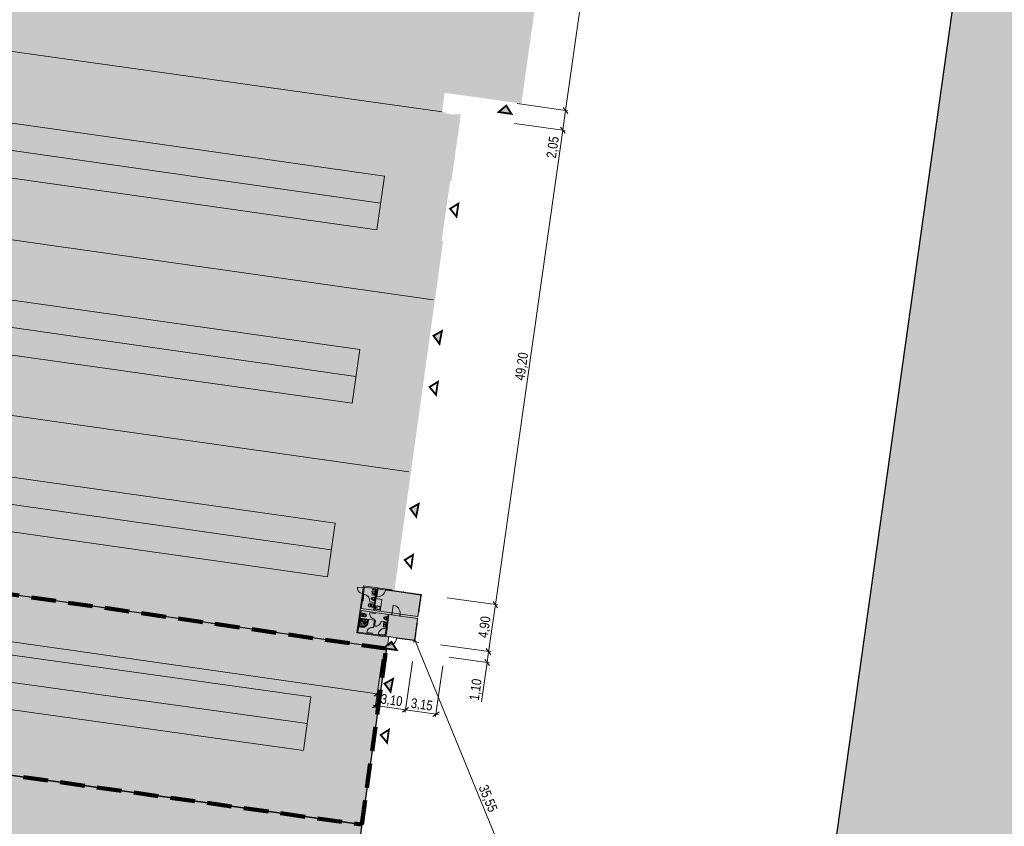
# Model space of a CAD drawing. Header units: millimetres. Extents: x -594446 to -568348, y -1168850 to -1168131.
# Tile 8 of 17: x -594121 to -594019, y -1168734 to -1168651. Entities that reach past the tile are written whole.
import ezdxf

# ---------------------------------------------------------------- set-up
doc = ezdxf.new("R2010")
doc.units = ezdxf.units.MM
doc.linetypes.add('DASHED', pattern=[19.05, 12.7, -6.35])
doc.layers.get('0').update_dxf_attribs({"color": 250})
doc.layers.add('INTERIÉR', color=9, linetype='Continuous')
doc.layers.add('stafaz', color=142, linetype='Continuous')
for name, color, linetype, lineweight in [('N_popis', 10, 'Continuous', 13), ('S_kce_pohled', 7, 'Continuous', 18), ('S_tlustá', 220, 'Continuous', 50), ('S_výplně otvorů', 84, 'Continuous', 18), ('Sit_objekty', 10, 'Continuous', 13), ('taf katastr', 5, 'Continuous', 25), ('taf katastr_objekty', 211, 'Continuous', 18)]:
    doc.layers.add(name, color=color, linetype=linetype, lineweight=lineweight)
for name, color, linetype, lineweight, true_color in [('S_zařizovací předměty', 7, 'Continuous', 13, 0x636466), ('Sit_hranice dotčeného území', 7, 'DASHED', 100, 0xfa00fa), ('taf plocha_nový stav', 7, 'Continuous', 20, 0xfedfd7)]:
    doc.layers.add(name, color=color, linetype=linetype, lineweight=lineweight, true_color=true_color)
doc.styles.get("Standard").update_dxf_attribs({"font": 'ARIALN.TTF'})
doc.dimstyles.new('M - situace', dxfattribs={"dimtxt": 1, "dimasz": 0.55, "dimexe": 0.25, "dimexo": 0.5, "dimgap": 0.1, "dimtad": 1, "dimrnd": 0.05, "dimzin": 0, "dimtxsty": 'Standard', "dimblk": 'OBLIQUE', "dimcen": 0.09, "dimdle": 0.25, "dimclrd": 256, "dimclre": 256, "dimclrt": 256, "dimadec": 0, "dimazin": 0, "dimtfac": 1, "dimtmove": 1, "dimatfit": 0, "dimldrblk": 'OBLIQUE', "dimfxl": 0, "dimtolj": 1, "dimtzin": 0, "dimlwd": 5, "dimlwe": 5, "dimarcsym": 0})

# ---------------------------------------------------------------- blocks, each defined once
blk = doc.blocks.new('wc-pud')
at = {"layer": 'Sit_objekty', "color": 0, "lineweight": 0}
for p, q in [((-178, -442), (-178, 0)), ((-178, 0), (178, 0)), ((178, 0), (178, -442)), ((-178, -75), (178, -75)), ((-128, -442), (-128, -270)), ((-98, -240), (98, -240)), ((-92, -190), (-62, -190)), ((-78, -175), (-78, -205)), ((-50, -300), (-50, -352)), ((-30, -280), (30, -280)), ((50, -300), (50, -352)), ((62, -190), (92, -190)), ((78, -175), (78, -205)), ((128, -270), (128, -442))]:
    blk.add_line(p, q, dxfattribs=at)
for centre in [(-78, -190), (78, -190)]:
    blk.add_circle(centre, 7.5, dxfattribs=at)
for centre, radius, start, end in [((0, -442), 178, 180, 0), ((-98, -270), 30, 90, 180), ((0, -442), 128, 180, 0), ((-30, -300), 20, 90, 180), ((2, -318), 61.7, 213.26588, 268.4872), ((-2, -318), 61.7, 271.5128, 326.73412), ((30, -300), 20, 0, 90), ((98, -270), 30, 0, 90)]:
    blk.add_arc(centre, radius, start, end, dxfattribs=at)
blk = doc.blocks.new('LIVING-STYLE-685-450')
at = {"ltscale": 10}
for p, q in [((0, 343), (-450, 343)), ((-450, -343), (-450, 343)), ((-100, 234), (-405, 234)), ((-405, 234), (-405, -234)), ((-100, -234), (-100, 234)), ((0, -343), (0, 343)), ((0, -343), (-450, -343)), ((-100, -234), (-405, -234))]:
    blk.add_line(p, q, dxfattribs=at)
for centre, radius in [((-240, 0), 35), ((-240, 0), 20), ((-50, 0), 20)]:
    blk.add_circle(centre, radius, dxfattribs=at)
blk = doc.blocks.new('CA0213B2')
at = {"color": 0}
for points in [[(-0.155, 0), (-0.155, -0.097, 0.138418), (-0.147, -0.123), (-0.055, -0.274, 0.260841), (-0.012, -0.298), (0, -0.298), (0.012, -0.298, 0.260841), (0.055, -0.274), (0.147, -0.123, 0.138418), (0.155, -0.097), (0.155, 0), (-0.155, 0)], [(0, -0.078), (-0.096, -0.078, 0.102113), (-0.129, -0.085, 0.464362), (-0.134, -0.103, 0.276468)], [(0, -0.258), (-0.012, -0.258, -0.260841), (-0.021, -0.253), (-0.113, -0.102, -0.138418), (-0.115, -0.097), (-0.115, -0.08)], [(0, -0.078), (0.096, -0.078, -0.102113), (0.129, -0.085, -0.464362), (0.134, -0.103, -0.276468)], [(0, -0.258), (0.012, -0.258, 0.260841), (0.021, -0.253), (0.113, -0.102, 0.138418), (0.115, -0.097), (0.115, -0.08)]]:
    blk.add_lwpolyline(points, format="xyb", dxfattribs=at)
blk = doc.blocks.new('pisoar1-p')
at = {"layer": 'Sit_objekty', "color": 7, "lineweight": 0, "xscale": -1149.772524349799, "yscale": -1276.907822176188, "zscale": 1149.772524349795}
blk.add_blockref('CA0213B2', (0, 0), dxfattribs=at)
blk = doc.blocks.new('rohova-kruh90')
for points in [[(0, 0), (874, 0, 0.4079401), (896, 22), (896, 330, 0.3903945), (391, 892), (22, 896, 0.4091431), (0, 874)], [(7, 22, 0.4067431), (22, 7), (874, 7, 0.4067341), (889, 22), (889, 330, 0.39027), (391, 885), (22, 889, 0.4075301), (7, 874)], [(13, 22, 0.4043768), (22, 13), (874, 13, 0.4043718), (883, 22), (883, 330, 0.3901431), (391, 878), (22, 883, 0.4043718), (13, 874)], [(125, 829, 0.4071157), (67, 771), (67, 125, 0.4187198), (125, 67), (771, 67, 0.4187212), (829, 125), (829, 289, 0.409609), (305, 829)]]:
    blk.add_lwpolyline(points, format="xyb", close=True)
for radius in [41.1, 30.3]:
    blk.add_circle((193, 193), radius)
for radius, start, end in [(620, 357.65448, 92.36402), (485, 356.99713, 93.02136), (350, 355.83297, 94.18553), (216, 353.20586, 96.81264)]:
    blk.add_arc((132, 132), radius, start, end)
blk = doc.blocks.new('hygienické zázemí')
at = {"color": 251, "linetype": 'Continuous', "true_color": 0x636466}
for p, q in [((4458, 4730), (4458, 4680)), ((4458, 4080), (4458, 4030))]:
    blk.add_line(p, q, dxfattribs=at)
at = {"layer": 'S_tlustá', "color": 251, "lineweight": 13, "ltscale": 2, "true_color": 0x636466}
for p, q in [((0, 4780), (100, 4780)), ((100, 4260), (0, 4260)), ((100, 4780), (100, 4880)), ((3058, 4780), (2800, 4780)), ((3058, 4730), (3058, 4780)), ((3158, 4730), (3058, 4730)), ((6058, 4880), (3108, 4880)), ((5958, 4780), (3158, 4780)), ((3158, 4730), (3158, 4780)), ((4458, 4680), (4458, 4780)), ((4458, 3240), (4458, 4080)), ((5958, 4780), (5958, 2540)), ((6058, 4880), (6058, 800)), ((100, 3060), (0, 3060)), ((100, 3060), (100, 2540)), ((3058, 2540), (3058, 3930)), ((3158, 3930), (3058, 3930)), ((3158, 2540), (3158, 3930)), ((3758, 3340), (3158, 3340)), ((4458, 3340), (4358, 3340)), ((4458, 3340), (5958, 3340)), ((100, 2540), (1900, 2540)), ((1900, 2340), (100, 2340)), ((100, 2340), (100, 1820)), ((1900, 2540), (1900, 2340)), ((2800, 2540), (3058, 2540)), ((2800, 2340), (2800, 2540)), ((4608, 2340), (2800, 2340)), ((3158, 2540), (5958, 2540)), ((4458, 2540), (4458, 2640)), ((5958, 2340), (4708, 2340)), ((4708, 100), (4708, 2340)), ((5958, 800), (5958, 2340)), ((100, 1820), (0, 1820)), ((5193, 1540), (4708, 1540)), ((5893, 1540), (5958, 1540)), ((100, 620), (0, 620)), ((0, 100), (100, 100)), ((100, 100), (100, 0)), ((4608, 0), (6058, 0)), ((4708, 100), (5958, 100)), ((6058, 800), (5958, 800)), ((6058, 200), (5958, 200)), ((5958, 200), (5958, 100)), ((6058, 200), (6058, 0))]:
    blk.add_line(p, q, dxfattribs=at)
for points in [[(1000, 4780), (1000, 4880)], [(1900, 4780), (1900, 4880)], [(2800, 4780), (2800, 4880)], [(3058, 4780), (3058, 4780)], [(4608, 2340), (4608, 2340), (4608, 0), (4608, 0)], [(1000, 100), (1000, 0)], [(1900, 100), (1900, 0)], [(3708, 100), (3708, 0)]]:
    blk.add_lwpolyline(points, dxfattribs=at)
at = {"layer": 'S_výplně otvorů', "color": 251, "true_color": 0x636466}
for p, q in [((50, 3060), (50, 4780)), ((1900, 4830), (100, 4830)), ((100, 4780), (1900, 4780)), ((100, 4780), (100, 3060)), ((2800, 4780), (1900, 4780)), ((3058, 4730), (3058, 4680)), ((3158, 4680), (3058, 4680)), ((3058, 4680), (3058, 3980)), ((3158, 4730), (3158, 4680)), ((3158, 4680), (3858, 4680)), ((3158, 4680), (3158, 3980)), ((4458, 4680), (5058, 4680)), ((3158, 3980), (3058, 3980)), ((3058, 3980), (3058, 3930)), ((3158, 3980), (3158, 3930)), ((4358, 3340), (4358, 3940)), ((2800, 2540), (1900, 2540)), ((4458, 2640), (5058, 2640)), ((50, 1820), (50, 100)), ((100, 100), (100, 1820)), ((5893, 840), (5893, 1540)), ((100, 100), (1900, 100)), ((1900, 50), (100, 50)), ((1679, 100), (2579, 100)), ((1679, 50), (2579, 50)), ((2579, 100), (3708, 100)), ((2579, 50), (3708, 50)), ((4608, 0), (3108, 0)), ((4608, 100), (3708, 100)), ((5958, 200), (5958, 800)), ((6058, 200), (6058, 800)), ((6058, 200), (6658, 200))]:
    blk.add_line(p, q, dxfattribs=at)
for points in [[(2750, 5680), (2750, 4780)], [(2800, 4780), (1900, 4780)], [(1950, 4880), (1950, 4780)], [(2800, 2340), (1900, 2340)], [(1950, 2540), (1950, 2340)], [(2750, 1540), (2750, 2540)], [(4608, 100), (3708, 100)], [(3758, 100), (3758, 0)], [(4558, 900), (4558, 0)]]:
    blk.add_lwpolyline(points, dxfattribs=at)
for centre, radius, start, end in [((2750, 4880), 800, 90, 180), ((3158, 4680), 700, 270, 0), ((4458, 4680), 600, 270, 0), ((4358, 3340), 600, 90, 180), ((4458, 2640), 600, 0, 90), ((2750, 2340), 800, 180, 270), ((5893, 1540), 700, 180, 270), ((4558, 100), 800, 90, 180), ((6058, 200), 600, 0, 90)]:
    blk.add_arc(centre, radius, start, end, dxfattribs=at)
at = {"layer": 'S_zařizovací předměty', "color": 251, "true_color": 0x636466}
for p, q in [((4008, 2340), (4008, 1117)), ((4008, 1117), (4608, 1117)), ((4768, 709), (4708, 709)), ((4708, 159), (4768, 159)), ((4728, 662), (4732, 689)), ((4728, 662), (4728, 206)), ((4728, 206), (4732, 179)), ((4768, 689), (4732, 689)), ((4768, 179), (4732, 179)), ((4809, 434), (4737, 434)), ((4773, 398), (4773, 470)), ((4818, 434), (4818, 634)), ((4818, 434), (4818, 234)), ((4939, 434), (4839, 434)), ((4889, 384), (4889, 484))]:
    blk.add_line(p, q, dxfattribs=at)
for points in [[(4536, 1865), (4536, 2192), (4044, 2192), (4044, 1865)], [(4506, 1895), (4506, 2162), (4074, 2162), (4074, 1895)], [(4708, 776), (4708, 802), (5083, 802), (5083, 776)]]:
    blk.add_lwpolyline(points, close=True, dxfattribs=at)
for centre, radius in [((4371, 2029), 20.1), ((4565, 2029), 20.1), ((4773, 434), 20), ((4889, 434), 37.5), ((4889, 434), 25)]:
    blk.add_circle(centre, radius, dxfattribs=at)
for centre, radius, start, end in [((4813, -659), 1323, 88.47706, 93.67527), ((4813, 1525), 1321, 266.32077, 271.52691), ((4761, -814), 1523, 84.49277, 89.73823), ((4761, -814), 1503, 84.48205, 89.7365), ((4761, 1682), 1503, 270.2635, 275.51795), ((4761, 1682), 1523, 270.26177, 275.50723), ((4848, 634), 30, 90, 180), ((4848, 234), 30, 180, 270), ((4860, 467), 197, 77.88867, 93.52869), ((4860, 401), 197, 266.47131, 282.11133), ((4880, 445), 216, 53.76118, 84.20939), ((4880, 423), 216, 275.79061, 306.23882), ((4879, 450), 234, 42.17317, 83.47044), ((4879, 418), 234, 276.52956, 317.82683), ((4885, 473), 230, 36.98722, 84.63967), ((4885, 395), 230, 275.36033, 323.01278), ((4881, 448), 213, 12.9464, 53.51515), ((4881, 420), 213, 306.48485, 347.0536), ((4896, 466), 210, 8.18423, 42.10526), ((4896, 402), 210, 317.89474, 351.81577), ((4887, 472), 229, 5.97223, 37.42411), ((4887, 396), 229, 322.57589, 354.02777), ((4693, 434), 401, 351.12195, 8.87805), ((4708, 434), 401, 351.12195, 8.87805), ((4719, 434), 401, 351.12195, 8.87805)]:
    blk.add_arc(centre, radius, start, end, dxfattribs=at)
at = {"layer": 'stafaz', "color": 251, "true_color": 0x636466}
blk.add_line((4708, 709), (4708, 159), dxfattribs=at)
at = {"layer": 'S_zařizovací předměty', "color": 251, "true_color": 0x636466, "xscale": -1}
blk.add_blockref('rohova-kruh90', (5958, 3340), dxfattribs=at)
at = {"layer": 'S_zařizovací předměty', "color": 251, "true_color": 0x636466, "xscale": -0.6999999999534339, "yscale": 0.6999999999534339, "zscale": 0.7000000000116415}
blk.add_blockref('LIVING-STYLE-685-450', (3158, 3623), dxfattribs=at)
at = {"layer": 'S_zařizovací předměty', "color": 251, "true_color": 0x636466, "xscale": -1, "rotation": 270}
for p in [(3158, 2961), (4708, 1156)]:
    blk.add_blockref('pisoar1-p', p, dxfattribs=at)
at = {"layer": 'S_zařizovací předměty', "color": 251, "true_color": 0x636466}
for p, rotation in [((5958, 2957), 270), ((4708, 1879), 90)]:
    blk.add_blockref('wc-pud', p, dxfattribs=dict(at, rotation=rotation))
blk = doc.blocks.new('_Oblique')
at = {"color": 0, "linetype": 'ByBlock', "lineweight": -2}
blk.add_line((-0.5, -0.5), (0.5, 0.5), dxfattribs=at)
blk = doc.blocks.new('*D62')
at = {"layer": 'Defpoints', "color": 0, "transparency": 16777216}
for p in [(-594238.19, -1168694.16), (-594083.25, -1168716.17), (-594083.82, -1168720.23)]:
    blk.add_point(p, dxfattribs=at)
at = {"layer": 'S_kce_pohled', "lineweight": 5, "transparency": 16777216}
for p, q in [((-594238.26, -1168694.65), (-594238.8, -1168698.46)), ((-594239.01, -1168698.17), (-594083.58, -1168720.26)), ((-594083.32, -1168716.67), (-594083.86, -1168720.47))]:
    blk.add_line(p, q, dxfattribs=at)
at = {"layer": 'S_kce_pohled', "lineweight": 5, "transparency": 16777216, "xscale": 0.55, "yscale": 0.55, "zscale": 0.55}
for p, rotation in [((-594238.77, -1168698.21), 171.9128774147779), ((-594083.82, -1168720.23), 351.9128774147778)]:
    blk.add_blockref('_Oblique', p, dxfattribs=dict(at, rotation=rotation))
at = {"layer": 'S_kce_pohled', "transparency": 16777216, "insert": (-594161.2, -1168708.52), "char_height": 1, "attachment_point": 5, "rotation": 351.9129}
blk.add_mtext('\\A1;156,50', dxfattribs=at)
blk = doc.blocks.new('*D63')
at = {"layer": 'Defpoints', "color": 0, "transparency": 16777216}
for p in [(-594079.92, -1168714.83), (-594083.25, -1168716.17), (-594080.92, -1168721.87)]:
    blk.add_point(p, dxfattribs=at)
at = {"layer": 'S_kce_pohled', "lineweight": 5, "transparency": 16777216}
for p, q in [((-594083.32, -1168716.67), (-594084.03, -1168721.68)), ((-594080.21, -1168716.92), (-594080.95, -1168722.12)), ((-594084.24, -1168721.4), (-594080.67, -1168721.91))]:
    blk.add_line(p, q, dxfattribs=at)
at = {"layer": 'S_kce_pohled', "lineweight": 5, "transparency": 16777216, "xscale": 0.55, "yscale": 0.55, "zscale": 0.55}
for p, rotation in [((-594084, -1168721.43), 171.9128774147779), ((-594080.92, -1168721.87), 351.9128774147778)]:
    blk.add_blockref('_Oblique', p, dxfattribs=dict(at, rotation=rotation))
at = {"layer": 'S_kce_pohled', "transparency": 16777216, "insert": (-594082.36, -1168720.96), "char_height": 1, "attachment_point": 5, "rotation": 351.9129}
blk.add_mtext('\\A1;3,10', dxfattribs=at)
blk = doc.blocks.new('*D64')
at = {"layer": 'Defpoints', "color": 0, "transparency": 16777216}
for p in [(-594079.92, -1168714.83), (-594076.95, -1168716.38), (-594077.79, -1168722.31)]:
    blk.add_point(p, dxfattribs=at)
at = {"layer": 'S_kce_pohled', "lineweight": 5, "transparency": 16777216}
for p, q in [((-594080.21, -1168716.92), (-594080.95, -1168722.12)), ((-594077.09, -1168717.36), (-594077.83, -1168722.56)), ((-594081.17, -1168721.84), (-594077.55, -1168722.35))]:
    blk.add_line(p, q, dxfattribs=at)
at = {"layer": 'S_kce_pohled', "lineweight": 5, "transparency": 16777216, "xscale": 0.55, "yscale": 0.55, "zscale": 0.55}
for p, rotation in [((-594080.92, -1168721.87), 171.9128774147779), ((-594077.79, -1168722.31), 351.9128774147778)]:
    blk.add_blockref('_Oblique', p, dxfattribs=dict(at, rotation=rotation))
at = {"layer": 'S_kce_pohled', "transparency": 16777216, "insert": (-594079.26, -1168721.4), "char_height": 1, "attachment_point": 5, "rotation": 351.9129}
blk.add_mtext('\\A1;3,15', dxfattribs=at)
blk = doc.blocks.new('*D66')
at = {"layer": 'Defpoints', "color": 0, "transparency": 16777216}
for p in [(-594065.5, -1168634.61), (-594076.96, -1168658.53), (-594064.49, -1168660.31)]:
    blk.add_point(p, dxfattribs=at)
at = {"layer": 'S_kce_pohled', "lineweight": 5, "transparency": 16777216}
for p, q in [((-594065, -1168634.68), (-594060.68, -1168635.29)), ((-594060.89, -1168635.01), (-594064.52, -1168660.55)), ((-594069.44, -1168659.6), (-594064.24, -1168660.34))]:
    blk.add_line(p, q, dxfattribs=at)
at = {"layer": 'S_kce_pohled', "lineweight": 5, "transparency": 16777216, "xscale": 0.55, "yscale": 0.55, "zscale": 0.55}
for p, rotation in [((-594060.93, -1168635.26), 81.91287741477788), ((-594064.49, -1168660.31), 261.9128774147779)]:
    blk.add_blockref('_Oblique', p, dxfattribs=dict(at, rotation=rotation))
at = {"layer": 'S_kce_pohled', "transparency": 16777216, "insert": (-594063.4, -1168647.68), "char_height": 1, "attachment_point": 5, "rotation": 81.9129}
blk.add_mtext('\\A1;25,30', dxfattribs=at)
blk = doc.blocks.new('*D67')
at = {"layer": 'Defpoints', "color": 0, "transparency": 16777216}
for p in [(-594076.96, -1168658.53), (-594077.25, -1168660.56), (-594064.77, -1168662.34)]:
    blk.add_point(p, dxfattribs=at)
at = {"layer": 'S_kce_pohled', "lineweight": 5, "transparency": 16777216}
for p, q in [((-594069.44, -1168659.6), (-594064.24, -1168660.34)), ((-594064.49, -1168660.31), (-594064.77, -1168662.34)), ((-594064.49, -1168660.31), (-594064.41, -1168659.76)), ((-594069.72, -1168661.63), (-594064.53, -1168662.37)), ((-594064.77, -1168662.34), (-594064.85, -1168662.88))]:
    blk.add_line(p, q, dxfattribs=at)
at = {"layer": 'S_kce_pohled', "lineweight": 5, "transparency": 16777216, "xscale": 0.55, "yscale": 0.55, "zscale": 0.55}
for p, rotation in [((-594064.49, -1168660.31), 261.9128774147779), ((-594064.77, -1168662.34), 81.91287741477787)]:
    blk.add_blockref('_Oblique', p, dxfattribs=dict(at, rotation=rotation))
at = {"layer": 'S_kce_pohled', "transparency": 16777216, "insert": (-594065.73, -1168664.09), "char_height": 1, "attachment_point": 5, "rotation": 81.9129}
blk.add_mtext('\\A1;2,05', dxfattribs=at)
blk = doc.blocks.new('*D68')
at = {"layer": 'Defpoints', "color": 0, "transparency": 16777216}
for p in [(-594077.25, -1168660.56), (-594082.31, -1168709.56), (-594071.7, -1168711.07)]:
    blk.add_point(p, dxfattribs=at)
at = {"layer": 'S_kce_pohled', "lineweight": 5, "transparency": 16777216}
for p, q in [((-594069.72, -1168661.63), (-594064.53, -1168662.37)), ((-594064.74, -1168662.09), (-594071.73, -1168711.31)), ((-594076.65, -1168710.36), (-594071.45, -1168711.1))]:
    blk.add_line(p, q, dxfattribs=at)
at = {"layer": 'S_kce_pohled', "lineweight": 5, "transparency": 16777216, "xscale": 0.55, "yscale": 0.55, "zscale": 0.55}
for p, rotation in [((-594064.77, -1168662.34), 81.91287741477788), ((-594071.7, -1168711.07), 261.9128774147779)]:
    blk.add_blockref('_Oblique', p, dxfattribs=dict(at, rotation=rotation))
at = {"layer": 'S_kce_pohled', "transparency": 16777216, "insert": (-594068.93, -1168686.6), "char_height": 1, "attachment_point": 5, "rotation": 81.9129}
blk.add_mtext('\\A1;49,20', dxfattribs=at)
blk = doc.blocks.new('*D69')
at = {"layer": 'Defpoints', "color": 0, "transparency": 16777216}
for p in [(-594082.31, -1168709.56), (-594082.99, -1168714.39), (-594072.39, -1168715.9)]:
    blk.add_point(p, dxfattribs=at)
at = {"layer": 'S_kce_pohled', "lineweight": 5, "transparency": 16777216}
for p, q in [((-594076.65, -1168710.36), (-594071.45, -1168711.1)), ((-594071.66, -1168710.82), (-594072.42, -1168716.15)), ((-594077.34, -1168715.2), (-594072.14, -1168715.93))]:
    blk.add_line(p, q, dxfattribs=at)
at = {"layer": 'S_kce_pohled', "lineweight": 5, "transparency": 16777216, "xscale": 0.55, "yscale": 0.55, "zscale": 0.55}
for p, rotation in [((-594071.7, -1168711.07), 81.91287741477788), ((-594072.39, -1168715.9), 261.9128774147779)]:
    blk.add_blockref('_Oblique', p, dxfattribs=dict(at, rotation=rotation))
at = {"layer": 'S_kce_pohled', "transparency": 16777216, "insert": (-594072.74, -1168713.38), "char_height": 1, "attachment_point": 5, "rotation": 81.9129}
blk.add_mtext('\\A1;4,90', dxfattribs=at)
blk = doc.blocks.new('*D70')
at = {"layer": 'Defpoints', "color": 0, "transparency": 16777216}
for p in [(-594082.99, -1168714.39), (-594076.95, -1168716.38), (-594072.54, -1168717.01)]:
    blk.add_point(p, dxfattribs=at)
at = {"layer": 'S_kce_pohled', "lineweight": 5, "transparency": 16777216}
for p, q in [((-594077.34, -1168715.2), (-594072.14, -1168715.93)), ((-594072.39, -1168715.9), (-594072.54, -1168717.01)), ((-594072.39, -1168715.9), (-594072.54, -1168717.01)), ((-594072.39, -1168715.9), (-594072.31, -1168715.35)), ((-594076.45, -1168716.45), (-594072.3, -1168717.04)), ((-594073.11, -1168721.02), (-594072.54, -1168717.01)), ((-594072.54, -1168717.01), (-594072.62, -1168717.55))]:
    blk.add_line(p, q, dxfattribs=at)
at = {"layer": 'S_kce_pohled', "lineweight": 5, "transparency": 16777216, "xscale": 0.55, "yscale": 0.55, "zscale": 0.55}
for p, rotation in [((-594072.39, -1168715.9), 261.9128774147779), ((-594072.54, -1168717.01), 81.91287741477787)]:
    blk.add_blockref('_Oblique', p, dxfattribs=dict(at, rotation=rotation))
at = {"layer": 'S_kce_pohled', "transparency": 16777216, "insert": (-594073.65, -1168719.81), "char_height": 1, "attachment_point": 5, "rotation": 81.9129}
blk.add_mtext('\\A1;1,10', dxfattribs=at)
blk = doc.blocks.new('*D74')
at = {"layer": 'Defpoints', "color": 0, "transparency": 16777216}
for p in [(-594079.92, -1168714.83), (-594066.4, -1168747.71), (-594066.4, -1168747.71)]:
    blk.add_point(p, dxfattribs=at)
at = {"layer": 'S_kce_pohled', "lineweight": 5, "transparency": 16777216}
for p, q in [((-594079.92, -1168714.83), (-594080.15, -1168714.92)), ((-594080.01, -1168714.6), (-594066.31, -1168747.94)), ((-594066.4, -1168747.71), (-594066.63, -1168747.81))]:
    blk.add_line(p, q, dxfattribs=at)
at = {"layer": 'S_kce_pohled', "lineweight": 5, "transparency": 16777216, "xscale": 0.55, "yscale": 0.55, "zscale": 0.55}
for p, rotation in [((-594079.92, -1168714.83), 112.347210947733), ((-594066.4, -1168747.71), 292.347210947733)]:
    blk.add_blockref('_Oblique', p, dxfattribs=dict(at, rotation=rotation))
at = {"layer": 'S_kce_pohled', "transparency": 16777216, "insert": (-594072.51, -1168731), "char_height": 1, "attachment_point": 5, "rotation": 292.3472}
blk.add_mtext('\\A1;35,55', dxfattribs=at)

msp = doc.modelspace()

# ---------------------------------------------------------------- hatches: boundary and pattern name
at = {"layer": 'N_popis'}
for points in [[(-594070.57, -1168659.807), (-594071.368, -1168660.465), (-594070.04, -1168660.651)], [(-594078.054, -1168683.448), (-594077.436, -1168684.276), (-594077.185, -1168682.959)], [(-594080.443, -1168701.204), (-594079.825, -1168702.032), (-594079.574, -1168700.715)], [(-594082.366, -1168714.888), (-594083.163, -1168715.546), (-594081.835, -1168715.732)], [(-594083.076, -1168719.182), (-594082.458, -1168720.011), (-594082.208, -1168718.694)]]:
    msp.add_hatch(color=256, dxfattribs=at).paths.add_polyline_path(points)
at = {"layer": 'taf katastr_objekty', "lineweight": 0, "true_color": 0xc7c8ca}
h = msp.add_hatch(color=9, dxfattribs=at)
h.dxf.hatch_style = 1
h.paths.add_polyline_path([(-594186.84, -1168568.15), (-594175.87, -1168569.78), (-594161.8, -1168571.66), (-594162.34, -1168575.58), (-594158.37, -1168576.08), (-594158.83, -1168579.287), (-594176.84, -1168577), (-594177.36, -1168580.82), (-594151.32, -1168584.32), (-594152.94, -1168596.42), (-594178.98, -1168592.92), (-594178.96, -1168592.76), (-594209.36, -1168588.27), (-594206.07, -1168565.3), (-594204.94, -1168565.47), (-594204.39, -1168561.58), (-594202.32, -1168560.03), (-594187.93, -1168562.09), (-594186.27, -1168564.1)])
h.paths.add_polyline_path([(-594269.31, -1168572.62), (-594250.55, -1168575.65), (-594251.43, -1168582.62), (-594251.69, -1168584.12), (-594270.33, -1168580.8), (-594270.15, -1168579.32)])
h.paths.add_polyline_path([(-594139.49, -1168582.93), (-594139.16, -1168582.98), (-594138.21, -1168576.3), (-594137.26, -1168569.67), (-594100.23, -1168574.87), (-594101.13, -1168581.54), (-594101.86, -1168586.99), (-594102.14, -1168589.07), (-594094.42, -1168590.16), (-594079.05, -1168592.28), (-594065.87, -1168594.11), (-594067.85, -1168608.24), (-594104.06, -1168603.09), (-594114.83, -1168601.56), (-594115.74, -1168607.43), (-594127.4, -1168605.64), (-594126.68, -1168600.78), (-594141.71, -1168598.66), (-594141.69, -1168598.5), (-594144.66, -1168598.12), (-594143.62, -1168590.34), (-594140.59, -1168590.73)])
h.paths.add_polyline_path([(-594048.81, -1168585.87), (-594045.79, -1168586.27), (-594021.17, -1168589.77), (-594024.98, -1168617.21), (-594039.79, -1168615.13), (-594039.9, -1168615.88), (-594041.4, -1168615.67), (-594041.3, -1168614.92), (-594049.45, -1168613.78), (-594046.72, -1168593.24), (-594049.74, -1168592.84)])
h.paths.add_polyline_path([(-593998.04, -1168620.92), (-593997.63, -1168617.8), (-593997.45, -1168616.39), (-593996.04, -1168605.55), (-593994.78, -1168597.12), (-593984.26, -1168598.57), (-593987.54, -1168622.36)])
h.paths.add_polyline_path([(-593957.43, -1168614.35), (-593947.49, -1168615.74), (-593949.16, -1168627.77), (-593959.1, -1168626.38)])
h.paths.add_polyline_path([(-593952.02, -1168596.49), (-593944.25, -1168597.64), (-593946.41, -1168609.47), (-593954.33, -1168608.3)])
h.paths.add_polyline_path([(-593877.8, -1168645.47), (-593876.84, -1168638.38), (-593886.38, -1168637.02), (-593887.37, -1168644.11)])
h.paths.add_polyline_path([(-593893.91, -1168657.65), (-593893.68, -1168657.66), (-593893.55, -1168656.69), (-593879.68, -1168658.65), (-593879.81, -1168659.63), (-593879.58, -1168659.67), (-593884.56, -1168694.44), (-593884.79, -1168694.41), (-593884.86, -1168695.15), (-593898.88, -1168693.16), (-593898.84, -1168692.87), (-593899.02, -1168692.85)])
h.paths.add_polyline_path([(-594022.92, -1168637.03), (-593996.11, -1168641.11), (-593965.98, -1168644.98), (-593988.96, -1168811.13), (-593989.34, -1168811.07), (-594046.23, -1168803.12), (-594035.67, -1168727.86)])
h.paths.add_polyline_path([(-593947.81, -1168699.91), (-593929.18, -1168702.42), (-593937.88, -1168765.26), (-593956.31, -1168762.78)])
h.paths.add_polyline_path([(-593905.24, -1168705.57), (-593892.82, -1168707.61), (-593900.92, -1168767.22), (-593913.31, -1168765.53), (-593910.92, -1168747.76), (-593918.56, -1168746.717), (-593917.69, -1168740.367), (-593910.06, -1168741.39)])
h.paths.add_polyline_path([(-593913.88, -1168769.53), (-593913.31, -1168765.53), (-593900.92, -1168767.22), (-593908.62, -1168824.03), (-593923.59, -1168822.04), (-593918.16, -1168781.28), (-593922.81, -1168780.61), (-593921.82, -1168773.24), (-593917.13, -1168773.9), (-593916.51, -1168769.22)])
h.paths.add_polyline_path([(-593962.39, -1168807.3), (-593956.31, -1168762.78), (-593937.88, -1168765.26), (-593944.17, -1168809.8)])
h.paths.add_polyline_path([(-594047.11, -1168829.75), (-593986.5, -1168838.16), (-593988.24, -1168850.39), (-594048.53, -1168842.05)])
h.paths.add_polyline_path([(-594066.4, -1168747.71), (-594041.79, -1168751.12), (-594046.85, -1168787.37), (-594071.08, -1168783.95), (-594071.47, -1168783.9)])
h.paths.add_polyline_path([(-594232.81, -1168736.78), (-594230.835, -1168722.595), (-594085.41, -1168733.67), (-594090.54, -1168770.52), (-594102.92, -1168768.78), (-594234.68, -1168750.26)])
h.paths.add_polyline_path([(-594215.53, -1168696.421), (-594226.995, -1168694.784), (-594229.566, -1168713.401), (-594102.017, -1168731.335), (-594085.41, -1168733.67), (-594230.835, -1168722.595), (-594227.02, -1168694.78), (-594255.74, -1168690.76), (-594252.9, -1168671.9), (-594239.326, -1168673.905), (-594239.49, -1168675.66), (-594213.133, -1168679.426)])
h.paths.add_polyline_path([(-594252.64, -1168734.01), (-594232.81, -1168736.78), (-594234.68, -1168750.26), (-594239.33, -1168749.62), (-594240.66, -1168759.26), (-594252.01, -1168757.7), (-594250.65, -1168747.71), (-594253.16, -1168747.35), (-594252.41, -1168741.8), (-594253.72, -1168741.62)])
h.paths.add_polyline_path([(-594277.08, -1168798.01), (-594269.61, -1168798.96), (-594269.84, -1168801.64), (-594270.35, -1168805.52), (-594255.52, -1168807.44), (-594256.64, -1168816.13), (-594261.55, -1168815.5), (-594279.01, -1168813.25)])
h.paths.add_polyline_path([(-594442.98, -1168752.3), (-594424.18, -1168754.87), (-594425.23, -1168761.77), (-594445.65, -1168758.91), (-594445.229, -1168755.93), (-594443.53, -1168756.17)])
h.paths.add_polyline_path([(-594389.88, -1168784.78), (-594390.43, -1168784.7), (-594390.1, -1168782.41), (-594387.35, -1168782.8), (-594387.4, -1168783.49), (-594382.86, -1168784.16), (-594384.8, -1168798), (-594391.59, -1168797.05)])
h = msp.add_hatch(color=9, dxfattribs=at)
h.dxf.hatch_style = 1
h.paths.add_polyline_path([(-594076.178, -1168667.453), (-594076.351, -1168667.636), (-594077.226, -1168673.793), (-594077.059, -1168673.61)], flags=17)
h.paths.add_polyline_path([(-594076.9, -1168658.49), (-594077.17, -1168660.44), (-594075.386, -1168660.83), (-594077.245, -1168660.566)], flags=17)
h.paths.add_polyline_path([(-594213.119, -1168679.417), (-594215.535, -1168696.435), (-594082.89, -1168715.55), (-594082.734, -1168714.427), (-594079.917, -1168714.828), (-594079.231, -1168709.997), (-594082.06, -1168709.594), (-594075.25, -1168660.71), (-594077.245, -1168660.564), (-594076.9, -1168658.49), (-594069.026, -1168659.585), (-594065.49, -1168634.56), (-594203.786, -1168615.123), (-594207.586, -1168642.154), (-594219.37, -1168640.5), (-594224.71, -1168677.83)])
at = {"layer": 'taf plocha_nový stav'}
h = msp.add_hatch(color=256, dxfattribs=at)
h.dxf.hatch_style = 1
h.paths.add_polyline_path([(-594227.02, -1168694.78), (-594082.89, -1168715.55), (-594085.41, -1168733.67), (-594229.57, -1168713.4)])

# ---------------------------------------------------------------- linework, layer by layer
at = {"layer": 'N_popis', "ltscale": 10}
for points, const_width in [([(-594071.368, -1168660.465), (-594070.04, -1168660.651), (-594070.57, -1168659.807)], 0.187), ([(-594075.684, -1168671.2), (-594075.496, -1168669.872), (-594076.341, -1168670.401)], 0.188), ([(-594077.436, -1168684.276), (-594077.185, -1168682.959), (-594078.054, -1168683.448)], 0.187), ([(-594077.794, -1168689.512), (-594077.605, -1168688.184), (-594078.45, -1168688.713)], 0.188), ([(-594079.825, -1168702.032), (-594079.574, -1168700.715), (-594080.443, -1168701.204)], 0.187), ([(-594080.342, -1168707.285), (-594080.154, -1168705.957), (-594080.999, -1168706.486)], 0.188), ([(-594083.163, -1168715.546), (-594081.835, -1168715.732), (-594082.366, -1168714.888)], 0.187), ([(-594082.458, -1168720.011), (-594082.208, -1168718.694), (-594083.076, -1168719.182)], 0.187), ([(-594082.816, -1168725.247), (-594082.627, -1168723.919), (-594083.472, -1168724.448)], 0.188)]:
    msp.add_lwpolyline(points, close=True, dxfattribs=dict(at, const_width=const_width))
at = {"layer": 'S_kce_pohled'}
for p, q in [((-594077.17, -1168660.44), (-594207.571, -1168642.156)), ((-594222.057, -1168659.285), (-594078.072, -1168679.744)), ((-594224.586, -1168676.955), (-594080.583, -1168697.416))]:
    msp.add_line(p, q, dxfattribs=at)
at = {"layer": 'Sit_hranice dotčeného území', "ltscale": 0.2}
msp.add_lwpolyline([(-594227.02, -1168694.78), (-594229.57, -1168713.4), (-594085.41, -1168733.67), (-594082.895, -1168715.584)], close=True, dxfattribs=at)
at = {"layer": 'Sit_objekty', "color": 7}
for p, q in [((-594083.086, -1168667.052), (-594213.922, -1168648.462)), ((-594083.478, -1168669.81), (-594214.314, -1168651.219)), ((-594083.87, -1168672.567), (-594214.705, -1168653.976)), ((-594085.618, -1168684.873), (-594216.454, -1168666.283)), ((-594083.87, -1168672.567), (-594083.086, -1168667.052)), ((-594086.01, -1168687.631), (-594216.846, -1168669.04)), ((-594086.402, -1168690.388), (-594217.238, -1168671.797)), ((-594086.402, -1168690.388), (-594085.618, -1168684.873)), ((-594088.15, -1168702.694), (-594207.106, -1168685.792)), ((-594088.542, -1168705.452), (-594207.497, -1168688.549)), ((-594088.934, -1168708.209), (-594207.889, -1168691.306)), ((-594088.934, -1168708.209), (-594088.15, -1168702.694))]:
    msp.add_line(p, q, dxfattribs=at)
at = {"layer": 'Sit_objekty'}
for p, q in [((-594090.637, -1168720.522), (-594221.528, -1168702.327)), ((-594091.02, -1168723.28), (-594221.912, -1168705.085)), ((-594091.404, -1168726.039), (-594222.295, -1168707.844)), ((-594090.637, -1168720.522), (-594091.404, -1168726.039))]:
    msp.add_line(p, q, dxfattribs=at)
at = {"layer": 'taf katastr', "color": 5, "true_color": 0x0000fa}
for points in [[(-594022.92, -1168637.03), (-593996.11, -1168641.11), (-593965.98, -1168644.98), (-593988.96, -1168811.13), (-593989.34, -1168811.07), (-594046.23, -1168803.12), (-594035.67, -1168727.86)], [(-594227.02, -1168694.78), (-594082.89, -1168715.55), (-594085.41, -1168733.67), (-594229.57, -1168713.4)], [(-594232.81, -1168736.78), (-594229.57, -1168713.4), (-594085.41, -1168733.67), (-594090.54, -1168770.52), (-594102.92, -1168768.78), (-594234.68, -1168750.26)]]:
    msp.add_lwpolyline(points, close=True, dxfattribs=at)
at = {"layer": 'taf plocha_nový stav'}
msp.add_lwpolyline([(-594227.02, -1168694.78), (-594082.89, -1168715.55), (-594085.41, -1168733.67), (-594229.57, -1168713.4)], close=True, dxfattribs=at)

# ---------------------------------------------------------------- block references
at = {"layer": 'INTERIÉR', "xscale": 0.001, "yscale": 0.001, "zscale": 0.001, "rotation": 171.9128774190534}
msp.add_blockref('hygienické zázemí', (-594079.234, -1168709.996), dxfattribs=at)

# ---------------------------------------------------------------- dimensions: what is measured, and where the dimension line sits
at = {"layer": 'S_kce_pohled'}
for base, p1, p2, angle, picture, middle in [((-594064.486, -1168660.307), (-594065.497, -1168634.609), (-594076.957, -1168658.535), 81.91288, '*D66', (-594063.4, -1168647.684)), ((-594071.699, -1168711.067), (-594077.245, -1168660.564), (-594082.308, -1168709.559), 81.91288, '*D68', (-594068.931, -1168686.603)), ((-594083.824, -1168720.225), (-594238.191, -1168694.157), (-594083.248, -1168716.173), 351.91288, '*D62', (-594161.197, -1168708.523)), ((-594072.385, -1168715.898), (-594082.308, -1168709.559), (-594082.995, -1168714.391), 81.91288, '*D69', (-594072.736, -1168713.384)), ((-594080.918, -1168721.871), (-594083.248, -1168716.173), (-594079.917, -1168714.828), 351.91288, '*D63', (-594082.358, -1168720.958)), ((-594077.793, -1168722.315), (-594079.917, -1168714.828), (-594076.95, -1168716.38), 351.91288, '*D64', (-594079.257, -1168721.399))]:
    dim = msp.add_linear_dim(base=base, p1=p1, p2=p2, angle=angle, dimstyle='M - situace', dxfattribs=at)
    dim.commit()
    dim.dimension.update_dxf_attribs({"geometry": picture, "text_midpoint": middle})
for base, p1, p2, picture, middle in [((-594064.774, -1168662.336), (-594076.957, -1168658.535), (-594077.245, -1168660.564), '*D67', (-594065.037, -1168664.188)), ((-594072.543, -1168717.006), (-594082.995, -1168714.391), (-594076.95, -1168716.38), '*D70', (-594073.257, -1168719.864))]:
    dim = msp.add_linear_dim(base=base, p1=p1, p2=p2, angle=81.91288, dimstyle='M - situace', dxfattribs=at)
    dim.commit()
    dim.dimension.update_dxf_attribs({"geometry": picture, "text_midpoint": middle, "dimtype": 160})
dim = msp.add_aligned_dim(p1=(-594079.917, -1168714.828), p2=(-594066.4, -1168747.71), distance=-0.002, dimstyle='M - situace', dxfattribs=at)
dim.commit()
dim.dimension.update_dxf_attribs({"geometry": '*D74', "text_midpoint": (-594072.512, -1168731.003)})

doc.saveas('drawing.dxf')
